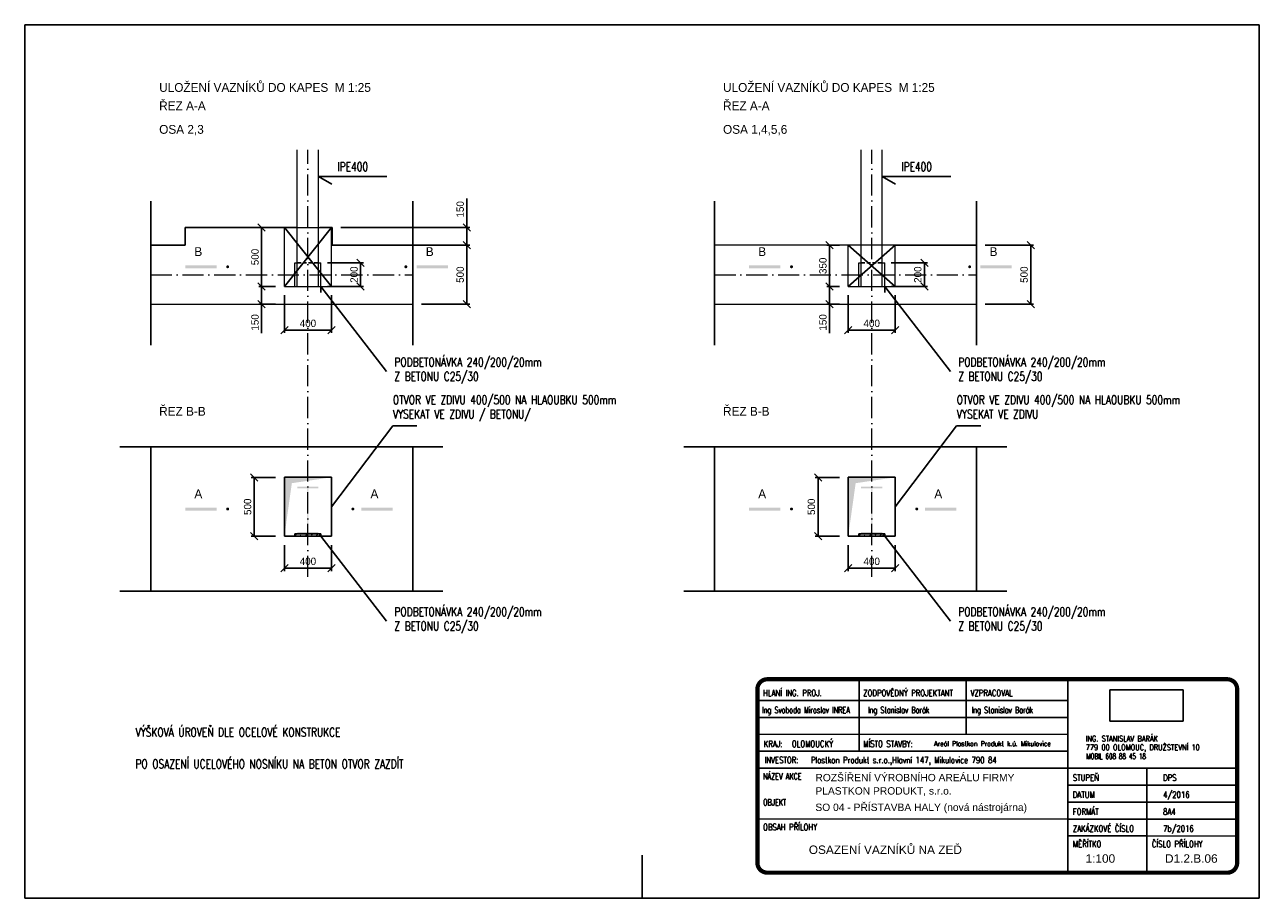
# Model space of a CAD drawing. Header units: millimetres. Extents: x 12109 to 22609, y 4673 to 12098.
import ezdxf

# ---------------------------------------------------------------- set-up
doc = ezdxf.new("R2010")
doc.units = ezdxf.units.MM
doc.header["$LTSCALE"] = 50
for name, pattern in [('ACAD_ISO10W100', [18, 12, -3, 0, -3]), ('XKITLINE00', [0]), ('ČÁRKOVANÁ2', [9.525, 6.35, -3.175])]:
    doc.linetypes.add(name, pattern=pattern)
for name, color, linetype in [('CARKOVANA', 4, 'ČÁRKOVANÁ2'), ('KOTY', 4, 'Continuous'), ('OCEL', 6, 'Continuous'), ('POPIS', 6, 'Continuous')]:
    doc.layers.add(name, color=color, linetype=linetype)
doc.layers.add('Mřížka', color=4, linetype='ACAD_ISO10W100', lineweight=0)
doc.layers.add('Položka', color=1, linetype='Continuous', lineweight=0)
doc.styles.add('Arch-Dim', font='romans.shx', dxfattribs={"width": 0.75})
doc.styles.add('ARIAL', font='ARIAL.TTF')
doc.styles.add('STATIKA', font='ROMANS.SHX')
doc.dimstyles.new('ISO-25', dxfattribs={"dimscale": 25, "dimtxt": 2.5, "dimasz": 2.5, "dimexe": 1, "dimexo": 3, "dimgap": 1, "dimtad": 3, "dimdec": 0, "dimtxsty": 'Standard', "dimblk": 'OBLIQUE', "dimcen": 2.5, "dimclrd": 256, "dimclre": 256, "dimclrt": 256, "dimadec": 0, "dimazin": 0, "dimtfac": 1, "dimtdec": 0, "dimtmove": 0, "dimatfit": 3, "dimfxl": 0, "dimlwd": -1, "dimlwe": -1, "dimarcsym": 0})
picture_1 = doc.add_image_def('image1.jpg', size_in_pixel=(945, 405))
pattern_1 = [(45, (0, 441.107), (-44.90128, 44.90128), []), (45, (44.9, 441.107), (-44.90128, 44.90128), [31.75, -15.875])]
pattern_2 = [(45, (4795.21, 441.107), (-44.90128, 44.90128), []), (45, (4840.113, 441.107), (-44.90128, 44.90128), [31.75, -15.875])]

# ---------------------------------------------------------------- blocks, each defined once
blk = doc.blocks.new('A$C7C0A6E1A')
at = {"color": 7, "style": 'STATIKA'}
for s, width, p in [('ING. STANISLAV BARÁK', 0.7, (-38, 1206)), ('779 00 OLOMOUC, DRUŽSTEVNÍ 10', 0.7, (-38, 606)), ('MOBIL 608 88 45 18', 0.6, (-1, 0))]:
    blk.add_text(s, height=384, dxfattribs=dict(at, width=width)).set_placement(p)
image = blk.add_image(picture_1, insert=(1597, 2576), size_in_units=(5000, 2143))
image.dxf.flags = 7
blk = doc.blocks.new('_Oblique')
at = {"color": 0, "linetype": 'ByBlock', "lineweight": -2}
blk.add_line((-0.5, -0.5), (0.5, 0.5), dxfattribs=at)
blk = doc.blocks.new('*D10')
at = {"layer": 'Defpoints', "color": 0}
for p in [(15409, 10224), (15870, 10224), (15409, 9724)]:
    blk.add_point(p, dxfattribs=at)
at = {"layer": 'KOTY'}
for p, q in [((15484, 10224), (15895, 10224)), ((15870, 9724), (15870, 10224)), ((15484, 9724), (15895, 9724))]:
    blk.add_line(p, q, dxfattribs=at)
at = {"layer": 'KOTY', "xscale": 62.5, "yscale": 62.5, "zscale": 62.5}
for p, rotation in [((15870, 10224), 90), ((15870, 9724), 270)]:
    blk.add_blockref('_Oblique', p, dxfattribs=dict(at, rotation=rotation))
at = {"layer": 'KOTY', "insert": (15813, 9974), "char_height": 62.5, "attachment_point": 5, "rotation": 90}
blk.add_mtext('500', dxfattribs=at)
blk = doc.blocks.new('*D11')
at = {"layer": 'Defpoints', "color": 0}
for p in [(14723, 10374), (15870, 10374), (14899, 10224)]:
    blk.add_point(p, dxfattribs=at)
at = {"layer": 'KOTY'}
for p, q in [((15870, 10374), (15870, 10622)), ((14798, 10374), (15895, 10374)), ((15870, 10224), (15870, 10374)), ((14974, 10224), (15895, 10224))]:
    blk.add_line(p, q, dxfattribs=at)
at = {"layer": 'KOTY', "xscale": 62.5, "yscale": 62.5, "zscale": 62.5}
for p, rotation in [((15870, 10374), 90), ((15870, 10224), 270)]:
    blk.add_blockref('_Oblique', p, dxfattribs=dict(at, rotation=rotation))
at = {"layer": 'KOTY', "insert": (15813, 10529), "char_height": 62.5, "attachment_point": 5, "rotation": 90}
blk.add_mtext('150', dxfattribs=at)
blk = doc.blocks.new('*D12')
at = {"layer": 'Defpoints', "color": 0}
for p in [(14318, 9874), (14718, 9874), (14718, 9503)]:
    blk.add_point(p, dxfattribs=at)
at = {"layer": 'KOTY'}
for p, q in [((14318, 9799), (14318, 9478)), ((14718, 9799), (14718, 9478)), ((14318, 9503), (14718, 9503))]:
    blk.add_line(p, q, dxfattribs=at)
at = {"layer": 'KOTY', "xscale": 62.5, "yscale": 62.5, "zscale": 62.5, "rotation": 180}
blk.add_blockref('_Oblique', (14318, 9503), dxfattribs=at)
at = {"layer": 'KOTY', "xscale": 62.5, "yscale": 62.5, "zscale": 62.5}
blk.add_blockref('_Oblique', (14718, 9503), dxfattribs=at)
at = {"layer": 'KOTY', "insert": (14518, 9560), "char_height": 62.5, "attachment_point": 5}
blk.add_mtext('400', dxfattribs=at)
blk = doc.blocks.new('*D13')
at = {"layer": 'Defpoints', "color": 0}
for p in [(14124, 10374), (14293, 10374), (14293, 9874)]:
    blk.add_point(p, dxfattribs=at)
at = {"layer": 'KOTY'}
for p, q in [((14218, 10374), (14099, 10374)), ((14124, 9874), (14124, 10374)), ((14218, 9874), (14099, 9874))]:
    blk.add_line(p, q, dxfattribs=at)
at = {"layer": 'KOTY', "xscale": 62.5, "yscale": 62.5, "zscale": 62.5}
for p, rotation in [((14124, 10374), 90), ((14124, 9874), 270)]:
    blk.add_blockref('_Oblique', p, dxfattribs=dict(at, rotation=rotation))
at = {"layer": 'KOTY', "insert": (14068, 10124), "char_height": 62.5, "attachment_point": 5, "rotation": 90}
blk.add_mtext('500', dxfattribs=at)
blk = doc.blocks.new('*D14')
at = {"layer": 'Defpoints', "color": 0}
for p in [(14318, 8251), (14061, 7751), (14318, 7751)]:
    blk.add_point(p, dxfattribs=at)
at = {"layer": 'KOTY'}
for p, q in [((14243, 8251), (14036, 8251)), ((14061, 8251), (14061, 7751)), ((14243, 7751), (14036, 7751))]:
    blk.add_line(p, q, dxfattribs=at)
at = {"layer": 'KOTY', "xscale": 62.5, "yscale": 62.5, "zscale": 62.5}
for p, rotation in [((14061, 8251), 90), ((14061, 7751), 270)]:
    blk.add_blockref('_Oblique', p, dxfattribs=dict(at, rotation=rotation))
at = {"layer": 'KOTY', "insert": (14005, 8001), "char_height": 62.5, "attachment_point": 5, "rotation": 90}
blk.add_mtext('500', dxfattribs=at)
blk = doc.blocks.new('*D15')
at = {"layer": 'Defpoints', "color": 0}
for p in [(14318, 7751), (14718, 7751), (14718, 7480)]:
    blk.add_point(p, dxfattribs=at)
at = {"layer": 'KOTY'}
for p, q in [((14318, 7676), (14318, 7455)), ((14718, 7676), (14718, 7455)), ((14318, 7480), (14718, 7480))]:
    blk.add_line(p, q, dxfattribs=at)
at = {"layer": 'KOTY', "xscale": 62.5, "yscale": 62.5, "zscale": 62.5, "rotation": 180}
blk.add_blockref('_Oblique', (14318, 7480), dxfattribs=at)
at = {"layer": 'KOTY', "xscale": 62.5, "yscale": 62.5, "zscale": 62.5}
blk.add_blockref('_Oblique', (14718, 7480), dxfattribs=at)
at = {"layer": 'KOTY', "insert": (14518, 7537), "char_height": 62.5, "attachment_point": 5}
blk.add_mtext('400', dxfattribs=at)
blk = doc.blocks.new('*D16')
at = {"layer": 'Defpoints', "color": 0}
for p in [(14608, 10074), (14608, 9874), (14966, 9874)]:
    blk.add_point(p, dxfattribs=at)
at = {"layer": 'KOTY'}
for p, q in [((14683, 10074), (14991, 10074)), ((14966, 10074), (14966, 9874)), ((14683, 9874), (14991, 9874))]:
    blk.add_line(p, q, dxfattribs=at)
at = {"layer": 'KOTY', "xscale": 62.5, "yscale": 62.5, "zscale": 62.5}
for p, rotation in [((14966, 10074), 90), ((14966, 9874), 270)]:
    blk.add_blockref('_Oblique', p, dxfattribs=dict(at, rotation=rotation))
at = {"layer": 'KOTY', "insert": (14910, 9974), "char_height": 62.5, "attachment_point": 5, "rotation": 90}
blk.add_mtext('200', dxfattribs=at)
blk = doc.blocks.new('*D23')
at = {"layer": 'Defpoints', "color": 0}
for p in [(19403, 10074), (19403, 9874), (19761, 9874)]:
    blk.add_point(p, dxfattribs=at)
at = {"layer": 'KOTY'}
for p, q in [((19478, 10074), (19786, 10074)), ((19761, 10074), (19761, 9874)), ((19478, 9874), (19786, 9874))]:
    blk.add_line(p, q, dxfattribs=at)
at = {"layer": 'KOTY', "xscale": 62.5, "yscale": 62.5, "zscale": 62.5}
for p, rotation in [((19761, 10074), 90), ((19761, 9874), 270)]:
    blk.add_blockref('_Oblique', p, dxfattribs=dict(at, rotation=rotation))
at = {"layer": 'KOTY', "insert": (19705, 9974), "char_height": 62.5, "attachment_point": 5, "rotation": 90}
blk.add_mtext('200', dxfattribs=at)
blk = doc.blocks.new('*D22')
at = {"layer": 'Defpoints', "color": 0}
for p in [(19113, 7751), (19513, 7751), (19513, 7480)]:
    blk.add_point(p, dxfattribs=at)
at = {"layer": 'KOTY'}
for p, q in [((19113, 7676), (19113, 7455)), ((19513, 7676), (19513, 7455)), ((19113, 7480), (19513, 7480))]:
    blk.add_line(p, q, dxfattribs=at)
at = {"layer": 'KOTY', "xscale": 62.5, "yscale": 62.5, "zscale": 62.5, "rotation": 180}
blk.add_blockref('_Oblique', (19113, 7480), dxfattribs=at)
at = {"layer": 'KOTY', "xscale": 62.5, "yscale": 62.5, "zscale": 62.5}
blk.add_blockref('_Oblique', (19513, 7480), dxfattribs=at)
at = {"layer": 'KOTY', "insert": (19313, 7537), "char_height": 62.5, "attachment_point": 5}
blk.add_mtext('400', dxfattribs=at)
blk = doc.blocks.new('*D21')
at = {"layer": 'Defpoints', "color": 0}
for p in [(19113, 8251), (18857, 7751), (19113, 7751)]:
    blk.add_point(p, dxfattribs=at)
at = {"layer": 'KOTY'}
for p, q in [((19038, 8251), (18832, 8251)), ((18857, 8251), (18857, 7751)), ((19038, 7751), (18832, 7751))]:
    blk.add_line(p, q, dxfattribs=at)
at = {"layer": 'KOTY', "xscale": 62.5, "yscale": 62.5, "zscale": 62.5}
for p, rotation in [((18857, 8251), 90), ((18857, 7751), 270)]:
    blk.add_blockref('_Oblique', p, dxfattribs=dict(at, rotation=rotation))
at = {"layer": 'KOTY', "insert": (18800, 8001), "char_height": 62.5, "attachment_point": 5, "rotation": 90}
blk.add_mtext('500', dxfattribs=at)
blk = doc.blocks.new('*D19')
at = {"layer": 'Defpoints', "color": 0}
for p in [(19113, 9874), (19513, 9874), (19513, 9503)]:
    blk.add_point(p, dxfattribs=at)
at = {"layer": 'KOTY'}
for p, q in [((19113, 9799), (19113, 9478)), ((19513, 9799), (19513, 9478)), ((19113, 9503), (19513, 9503))]:
    blk.add_line(p, q, dxfattribs=at)
at = {"layer": 'KOTY', "xscale": 62.5, "yscale": 62.5, "zscale": 62.5, "rotation": 180}
blk.add_blockref('_Oblique', (19113, 9503), dxfattribs=at)
at = {"layer": 'KOTY', "xscale": 62.5, "yscale": 62.5, "zscale": 62.5}
blk.add_blockref('_Oblique', (19513, 9503), dxfattribs=at)
at = {"layer": 'KOTY', "insert": (19313, 9560), "char_height": 62.5, "attachment_point": 5}
blk.add_mtext('400', dxfattribs=at)
blk = doc.blocks.new('*D17')
at = {"layer": 'Defpoints', "color": 0}
for p in [(20204, 10224), (20665, 10224), (20204, 9724)]:
    blk.add_point(p, dxfattribs=at)
at = {"layer": 'KOTY'}
for p, q in [((20279, 10224), (20690, 10224)), ((20665, 9724), (20665, 10224)), ((20279, 9724), (20690, 9724))]:
    blk.add_line(p, q, dxfattribs=at)
at = {"layer": 'KOTY', "xscale": 62.5, "yscale": 62.5, "zscale": 62.5}
for p, rotation in [((20665, 10224), 90), ((20665, 9724), 270)]:
    blk.add_blockref('_Oblique', p, dxfattribs=dict(at, rotation=rotation))
at = {"layer": 'KOTY', "insert": (20609, 9974), "char_height": 62.5, "attachment_point": 5, "rotation": 90}
blk.add_mtext('500', dxfattribs=at)
blk = doc.blocks.new('*D24')
at = {"layer": 'Defpoints', "color": 0}
for p in [(18955, 10224), (19113, 10224), (19113, 9874)]:
    blk.add_point(p, dxfattribs=at)
at = {"layer": 'KOTY'}
for p, q in [((19038, 10224), (18930, 10224)), ((18955, 9874), (18955, 10224)), ((19038, 9874), (18930, 9874))]:
    blk.add_line(p, q, dxfattribs=at)
at = {"layer": 'KOTY', "xscale": 62.5, "yscale": 62.5, "zscale": 62.5}
for p, rotation in [((18955, 10224), 90), ((18955, 9874), 270)]:
    blk.add_blockref('_Oblique', p, dxfattribs=dict(at, rotation=rotation))
at = {"layer": 'KOTY', "insert": (18898, 10049), "char_height": 62.5, "attachment_point": 5, "rotation": 90}
blk.add_mtext('350', dxfattribs=at)
blk = doc.blocks.new('*D25')
at = {"layer": 'Defpoints', "color": 0}
for p in [(19113, 9874), (18955, 9724), (19113, 9724)]:
    blk.add_point(p, dxfattribs=at)
at = {"layer": 'KOTY'}
for p, q in [((19038, 9874), (18930, 9874)), ((18955, 9874), (18955, 9724)), ((19038, 9724), (18930, 9724)), ((18955, 9724), (18955, 9476))]:
    blk.add_line(p, q, dxfattribs=at)
at = {"layer": 'KOTY', "xscale": 62.5, "yscale": 62.5, "zscale": 62.5}
for p, rotation in [((18955, 9874), 90), ((18955, 9724), 270)]:
    blk.add_blockref('_Oblique', p, dxfattribs=dict(at, rotation=rotation))
at = {"layer": 'KOTY', "insert": (18898, 9568), "char_height": 62.5, "attachment_point": 5, "rotation": 90}
blk.add_mtext('150', dxfattribs=at)
blk = doc.blocks.new('*D26')
at = {"layer": 'Defpoints', "color": 0}
for p in [(14318, 9874), (14124, 9724), (14318, 9724)]:
    blk.add_point(p, dxfattribs=at)
at = {"layer": 'KOTY'}
for p, q in [((14243, 9874), (14099, 9874)), ((14124, 9874), (14124, 9724)), ((14243, 9724), (14099, 9724)), ((14124, 9724), (14124, 9476))]:
    blk.add_line(p, q, dxfattribs=at)
at = {"layer": 'KOTY', "xscale": 62.5, "yscale": 62.5, "zscale": 62.5}
for p, rotation in [((14124, 9874), 90), ((14124, 9724), 270)]:
    blk.add_blockref('_Oblique', p, dxfattribs=dict(at, rotation=rotation))
at = {"layer": 'KOTY', "insert": (14068, 9568), "char_height": 62.5, "attachment_point": 5, "rotation": 90}
blk.add_mtext('150', dxfattribs=at)

msp = doc.modelspace()

# ---------------------------------------------------------------- hatches: boundary and pattern name
at = {"layer": 'KOTY'}
h = msp.add_hatch(dxfattribs=at)
h.set_pattern_fill('ANSI33', color=256, scale=10, style=0)
h.set_pattern_definition(pattern_1)
h.paths.add_polyline_path([(14517.8, 7771.4), (14407.8, 7771.4), (14407.8, 7751.4), (14517.8, 7751.4)])
h = msp.add_hatch(dxfattribs=at)
h.set_pattern_fill('ANSI33', color=256, scale=25, style=0)
h.set_pattern_definition([(45, (0, 441.1), (-112.2532, 112.2532), []), (45, (112.25, 441.1), (-112.2532, 112.2532), [79.375, -39.6875])])
h.paths.add_polyline_path([(14627.8, 7771.4), (14517.8, 7771.4), (14517.8, 7751.4), (14627.8, 7751.4)])
h = msp.add_hatch(dxfattribs=at)
h.set_pattern_fill('ANSI33', color=256, scale=10, style=0)
h.set_pattern_definition(pattern_1)
h.paths.add_polyline_path([(14627.8, 7771.4), (14517.8, 7771.4), (14517.8, 7751.4), (14627.8, 7751.4)])
h = msp.add_hatch(dxfattribs=at)
h.set_pattern_fill('ANSI33', color=256, scale=10, style=0)
h.set_pattern_definition(pattern_2)
h.paths.add_polyline_path([(19313, 7771.4), (19203, 7771.4), (19203, 7751.4), (19313, 7751.4)])
h = msp.add_hatch(dxfattribs=at)
h.set_pattern_fill('ANSI33', color=256, scale=10, style=0)
h.set_pattern_definition(pattern_2)
h.paths.add_polyline_path([(19423, 7771.4), (19313, 7771.4), (19313, 7751.4), (19423, 7751.4)])
h = msp.add_hatch(dxfattribs=at)
h.set_pattern_fill('ANSI33', color=256, scale=25, style=0)
h.set_pattern_definition([(45, (4795.21, 441.1), (-112.2532, 112.2532), []), (45, (4907.47, 441.1), (-112.2532, 112.2532), [79.375, -39.6875])])
h.paths.add_polyline_path([(19423, 7771.4), (19313, 7771.4), (19313, 7751.4), (19423, 7751.4)])

# ---------------------------------------------------------------- linework, layer by layer
for p, q in [((22609.1, 12098.3), (12109.1, 12098.3)), ((12109.1, 12098.3), (12109.1, 4673.3)), ((22609.1, 12098.3), (22609.1, 4673.3)), ((14717.8, 8251.4), (14317.8, 8251.4)), ((14317.8, 8251.4), (14317.8, 7751.4)), ((14717.8, 8251.4), (14717.8, 7751.4)), ((19113, 8251.4), (19113, 7751.4)), ((19513, 8251.4), (19113, 8251.4)), ((19513, 8251.4), (19513, 7751.4)), ((14627.8, 7771.4), (14407.8, 7771.4)), ((14407.8, 7771.4), (14407.8, 7751.4)), ((14627.8, 7771.4), (14627.8, 7751.4)), ((19203, 7771.4), (19203, 7751.4)), ((19423, 7771.4), (19203, 7771.4)), ((19423, 7771.4), (19423, 7751.4)), ((14717.8, 7751.4), (14317.8, 7751.4)), ((19513, 7751.4), (19113, 7751.4)), ((21652.8, 5202.9), (20980.8, 5203)), ((17359.1, 5039.3), (17359.1, 4673.3)), ((22609.1, 4673.3), (12109.1, 4673.3))]:
    msp.add_line(p, q)
at = {"lineweight": 15, "ltscale": 75}
for p, q in [((14427.8, 9873.7), (14427.8, 11034.7)), ((14607.8, 9873.7), (14607.8, 11034.7)), ((19223, 9873.7), (19223, 11034.7)), ((19403, 9873.7), (19403, 11034.7)), ((14317.8, 9873.7), (14317.8, 10373.7)), ((14717.8, 9873.7), (14717.8, 10373.7)), ((19113, 9873.7), (19113, 10223.7)), ((19513, 9873.7), (19513, 10223.7)), ((14407.8, 10073.7), (14427.8, 10073.7)), ((14407.8, 9873.7), (14407.8, 10073.7)), ((14607.8, 10073.7), (14627.8, 10073.7)), ((14627.8, 9873.7), (14627.8, 10073.7)), ((19203, 9873.7), (19203, 10073.7)), ((19203, 10073.7), (19223, 10073.7)), ((19403, 10073.7), (19423, 10073.7)), ((19423, 9873.7), (19423, 10073.7)), ((14317.8, 9873.7), (14717.8, 9873.7)), ((14427.8, 9873.7), (14607.8, 9873.7)), ((19113, 9873.7), (19513, 9873.7)), ((19223, 9873.7), (19403, 9873.7))]:
    msp.add_line(p, q, dxfattribs=at)
at = {"color": 7}
for p, q in [((19204.8, 6523), (19204.8, 6067)), ((20116.8, 6523), (20116.8, 6067)), ((18352.6, 6355), (20980.8, 6355)), ((18352.6, 6211), (20980.8, 6211)), ((19204.8, 6067), (19204.8, 5923)), ((18340.8, 5923), (20980.8, 5923)), ((21652.8, 5202.9), (21652.8, 5779)), ((21652.8, 5202.9), (21652.8, 5779)), ((22420.8, 5635), (20980.8, 5635)), ((22420.8, 5491), (20980.8, 5491)), ((22420.8, 5347), (20980.8, 5347))]:
    msp.add_line(p, q, dxfattribs=at)
at = {"color": 2, "const_width": 36}
msp.add_lwpolyline([(18340.8, 6451), (18340.8, 4975, 0.4142136), (18424.8, 4891), (22336.8, 4891, 0.4142136), (22420.8, 4975), (22420.8, 6451, 0.4142136), (22336.8, 6535), (18424.8, 6535, 0.4142136)], format="xyb", close=True, dxfattribs=at)
at = {"color": 2, "const_width": 12}
for points in [[(18340.8, 5779), (20980.8, 5779), (20980.8, 6535)], [(18340.8, 6067), (20980.8, 6067)], [(20980.8, 4891), (20980.8, 5779), (22420.8, 5779)], [(20980.8, 5347), (18340.8, 5347.1)], [(22420.8, 5203), (21652.8, 5202.9), (21652.8, 4891)]]:
    msp.add_lwpolyline(points, dxfattribs=at)
at = {"layer": 'CARKOVANA', "ltscale": 0.1}
for p, q in [((14427.8, 10073.7), (14607.8, 10073.7)), ((19223, 10073.7), (19403, 10073.7))]:
    msp.add_line(p, q, dxfattribs=at)
at = {"layer": 'KOTY'}
for p, q in [((15189.1, 10808), (14607.8, 10808)), ((14607.8, 10808), (14720.7, 10742.8)), ((19403, 10808), (19515.9, 10742.8)), ((19984.3, 10808), (19403, 10808)), ((13180.6, 10598.3), (13180.6, 9373.3)), ((15408.8, 10598.3), (15408.8, 9373.3)), ((17975.8, 10598.3), (17975.8, 9373.3)), ((20204.1, 10598.3), (20204.1, 9373.3)), ((14717.8, 9873.7), (14317.8, 10373.7)), ((14717.8, 10373.7), (14317.8, 9873.7)), ((19113, 9873.7), (19513, 10223.7)), ((19513, 9873.7), (19113, 10223.7)), ((14627.8, 9873.7), (15186.2, 9152)), ((14627.8, 9873.7), (14627.8, 9823)), ((19423, 9873.7), (19423, 9823)), ((19423, 9873.7), (19981.4, 9152)), ((14717.8, 8001.4), (15239.7, 8689.3)), ((15239.7, 8689.3), (15445.1, 8689.3)), ((19513, 8001.4), (20034.9, 8689.3)), ((20034.9, 8689.3), (20240.3, 8689.3)), ((12919.1, 8509.4), (15665.3, 8509.4)), ((13180.6, 8509.4), (13180.6, 7284.5)), ((15408.8, 8509.4), (15408.8, 7284.5)), ((17714.3, 8509.4), (20460.5, 8509.4)), ((17975.8, 8509.4), (17975.8, 7284.5)), ((20204.1, 8509.4), (20204.1, 7284.5)), ((14627.8, 7751.4), (15186.2, 7029.7)), ((19423, 7751.4), (19981.4, 7029.7)), ((12919.1, 7284.5), (15665.3, 7284.5)), ((17714.3, 7284.5), (20460.5, 7284.5))]:
    msp.add_line(p, q, dxfattribs=at)
for points in [[(14317.8, 7751.4), (14381, 8201.5), (14317.8, 8251.4), (14717.8, 8251.4)], [(19113, 7751.4), (19176.2, 8201.5), (19113, 8251.4), (19513, 8251.4)]]:
    msp.add_solid(points, dxfattribs=at)
at = {"layer": 'Mřížka', "lineweight": 15, "ltscale": 0.3}
for p, q in [((14517.8, 7404.6), (14517.8, 11034.7)), ((19313, 7404.6), (19313, 11034.7)), ((13180.6, 9973.7), (15408.8, 9973.7)), ((17975.8, 9973.7), (20204.1, 9973.7))]:
    msp.add_line(p, q, dxfattribs=at)
at = {"layer": 'OCEL'}
for points in [[(14427.8, 8171.4), (14427.8, 8157.4), (14607.8, 8171.4), (14607.8, 8157.4)], [(14513.5, 7771.4), (14522.1, 7771.4), (14513.5, 8171.4), (14522.1, 8171.4)], [(19223, 8171.4), (19223, 8157.4), (19403, 8171.4), (19403, 8157.4)], [(19308.7, 7771.4), (19317.3, 7771.4), (19308.7, 8171.4), (19317.3, 8171.4)], [(14427.8, 7785.4), (14427.8, 7771.4), (14607.8, 7785.4), (14607.8, 7771.4)], [(19223, 7785.4), (19223, 7771.4), (19403, 7785.4), (19403, 7771.4)]]:
    msp.add_trace(points, dxfattribs=at)
at = {"layer": 'Položka', "linetype": 'XKITLINE00', "lineweight": 0}
for p, q in [((13472.8, 10373.7), (13472.8, 10223.7)), ((14417.8, 10373.7), (13472.8, 10373.7)), ((13472.8, 10373.7), (13472.8, 10223.7)), ((14417.8, 10373.7), (13472.8, 10373.7)), ((13472.8, 10373.7), (14722.8, 10373.7)), ((13472.8, 10223.7), (13472.8, 10373.7)), ((13472.8, 10373.7), (14722.8, 10373.7)), ((13472.8, 10223.7), (13472.8, 10373.7)), ((14722.8, 10373.7), (14617.8, 10373.7)), ((14722.8, 10373.7), (14617.8, 10373.7)), ((14722.8, 10223.7), (14722.8, 10373.7)), ((14722.8, 10223.7), (14722.8, 10373.7)), ((14722.8, 10373.7), (14722.8, 10223.7)), ((14722.8, 10373.7), (14722.8, 10223.7)), ((13472.8, 10223.7), (13180.6, 10223.7)), ((13472.8, 10223.7), (13180.6, 10223.7)), ((13180.6, 10223.7), (13472.8, 10223.7)), ((13180.6, 10223.7), (13472.8, 10223.7)), ((15408.8, 10223.7), (14722.8, 10223.7)), ((15408.8, 10223.7), (14722.8, 10223.7)), ((14722.8, 10223.7), (15408.8, 10223.7)), ((14722.8, 10223.7), (15408.8, 10223.7)), ((20204.1, 10223.7), (17975.8, 10223.7)), ((19518, 10223.7), (20204.1, 10223.7)), ((19518, 10223.7), (20204.1, 10223.7)), ((20204.1, 10223.7), (19518, 10223.7)), ((13180.6, 9723.7), (15408.8, 9723.7)), ((13180.6, 9723.7), (15408.8, 9723.7)), ((17975.8, 9723.7), (20204.1, 9723.7)), ((17975.8, 9723.7), (20204.1, 9723.7))]:
    msp.add_line(p, q, dxfattribs=at)
at = {"layer": 'POPIS', "const_width": 12.5}
for points in [[(13829.1, 10040.8, 1), (13841.6, 10040.8, 1)], [(15344.4, 10040.8, 1), (15356.9, 10040.8, 1)], [(18624.3, 10040.8, 1), (18636.8, 10040.8, 1)], [(20139.6, 10040.8, 1), (20152.1, 10040.8, 1)], [(13829.1, 7982.2, 1), (13841.6, 7982.2, 1)], [(14894.1, 7982.2, 1), (14906.6, 7982.2, 1)], [(18624.3, 7982.2, 1), (18636.8, 7982.2, 1)], [(19689.3, 7982.2, 1), (19701.8, 7982.2, 1)]]:
    msp.add_lwpolyline(points, format="xyb", close=True, dxfattribs=at)
at = {"layer": 'POPIS'}
for points in [[(13473.9, 10052.6), (13473.9, 10027.6), (13740.9, 10052.6), (13740.9, 10027.6)], [(15441.7, 10052.6), (15441.7, 10027.6), (15708.7, 10052.6), (15708.7, 10027.6)], [(18269.1, 10052.6), (18269.1, 10027.6), (18536.1, 10052.6), (18536.1, 10027.6)], [(20236.9, 10052.6), (20236.9, 10027.6), (20503.9, 10052.6), (20503.9, 10027.6)], [(13473.9, 7993.9), (13473.9, 7968.9), (13740.9, 7993.9), (13740.9, 7968.9)], [(14971.6, 7993.9), (14971.6, 7968.9), (15238.6, 7993.9), (15238.6, 7968.9)], [(18269.1, 7993.9), (18269.1, 7968.9), (18536.1, 7993.9), (18536.1, 7968.9)], [(19766.8, 7993.9), (19766.8, 7968.9), (20033.8, 7993.9), (20033.8, 7968.9)]]:
    msp.add_trace(points, dxfattribs=at)

# ---------------------------------------------------------------- block references
at = {"layer": 'POPIS', "xscale": 0.125, "yscale": 0.125, "zscale": 0.125}
msp.add_blockref('A$C7C0A6E1A', (21137.6, 5856.1), dxfattribs=at)

# ---------------------------------------------------------------- texts
at = {"color": 2, "style": 'STATIKA'}
for s, width, p in [('HLANÍ ING. PROJ.', 0.8, (18388.6, 6391)), ('ZODPOVĚDNÝ PROJEKTANT', 0.8, (19240.8, 6391)), ('VZPRACOVAL', 0.8, (20152.8, 6391)), ('Ing Svoboda Miroslav INREA', 0.7, (18379.2, 6247)), ('Ing Stanislav Barák', 0.7, (19280.4, 6247)), ('Ing Stanislav Barák', 0.7, (20162.1, 6247)), ('KRAJ:', 0.8, (18394.2, 5959)), ('MÍSTO STAVBY:', 0.8, (19240.8, 5959)), ('Plastkon Produkt s.r.o.,Hlavní 147, Mikulovice 790 84', 0.8, (18795.1, 5821)), ('INVESTOR:', 0.8, (18400.8, 5821)), ('NÁZEV AKCE', 0.7, (18388.8, 5683)), ('STUPEŇ', 0.8, (21022.8, 5671)), ('DPS', 0.8, (21790.8, 5671)), ('DATUM', 0.8, (21022.8, 5527)), ('OBJEKT', 0.7, (18388.8, 5462.1)), ('FORMÁT', 0.8, (21022.8, 5383)), ('OBSAH PŘÍLOHY', 0.8, (18388.8, 5251.1)), ('ZAKÁZKOVÉ ČÍSLO', 0.8, (21022.8, 5239)), ('MĚŘÍTKO', 0.8, (21022.8, 5107)), ('ČÍSLO PŘÍLOHY', 0.8, (21694.8, 5106.9))]:
    msp.add_text(s, height=54, dxfattribs=dict(at, width=width)).set_placement(p)
at = {"color": 2, "style": 'STATIKA', "width": 0.8}
for s, height, p in [('OLOMOUCKÝ', 54, (18633.6, 5959)), ('Areál Plastkon Produkt k.ú. Mikulovice', 43.2, (19843.6, 5965.7)), ('4/2016', 54, (21790.8, 5527)), ('8A4', 54, (21790.8, 5383)), ('7b/2016', 54, (21790.8, 5239))]:
    msp.add_text(s, height=height, rotation=0, dxfattribs=at).set_placement(p)
at = {"layer": 'KOTY', "style": 'Arch-Dim', "width": 0.75}
for s, p in [('IPE400', (14769.3, 10854.3)), ('IPE400', (19564.5, 10854.3)), ('PODBETONÁVKA 240/200/20mm', (15254, 9193.3)), ('PODBETONÁVKA 240/200/20mm', (20049.2, 9193.3)), ('Z BETONU C25/30', (15254, 9071.9)), ('Z BETONU C25/30', (20049.2, 9071.9)), ('OTVOR VE ZDIVU 400/500 NA HLAOUBKU 500mm', (15240.5, 8872.5)), ('OTVOR VE ZDIVU 400/500 NA HLAOUBKU 500mm', (20035.7, 8872.5)), ('VYSEKAT VE ZDIVU / BETONU/', (15240.5, 8751)), ('VYSEKAT VE ZDIVU', (20035.7, 8751)), ('PODBETONÁVKA 240/200/20mm', (15254, 7071)), ('PODBETONÁVKA 240/200/20mm', (20049.2, 7071)), ('Z BETONU C25/30', (15254, 6949.6)), ('Z BETONU C25/30', (20049.2, 6949.6)), ('VÝŠKOVÁ ÚROVEŇ DLE OCELOVÉ KONSTRUKCE', (13051.7, 6047.5)), ('PO OSAZENÍ UCELOVÉHO NOSNÍKU NA BETON OTVOR ZAZDÍT', (13051.7, 5777.7))]:
    msp.add_text(s, height=75, dxfattribs=at).set_placement(p)
at = {"layer": 'POPIS'}
for s, p in [('ULOŽENÍ VAZNÍKŮ DO KAPES  M 1:25', (13253, 11527.6)), ('ULOŽENÍ VAZNÍKŮ DO KAPES  M 1:25', (18048.3, 11527.6)), ('ŘEZ A-A', (13253, 11371.9)), ('ŘEZ A-A', (18048.3, 11371.9)), ('OSA 2,3', (13253, 11171.2)), ('OSA 1,4,5,6', (18048.3, 11171.2)), ('B', (13552.4, 10132.4)), ('B', (15520.2, 10132.4)), ('B', (18347.6, 10132.4)), ('B', (20315.5, 10132.4)), ('ŘEZ B-B', (13253, 8775)), ('ŘEZ B-B', (18048.3, 8775)), ('A', (13552.4, 8073.7)), ('A', (15050.1, 8073.7)), ('A', (18347.6, 8073.7)), ('A', (19845.3, 8073.7))]:
    msp.add_text(s, height=75, dxfattribs=at).set_placement(p)
at = {"layer": 'POPIS', "color": 6, "style": 'ARIAL'}
for s, height, p in [('ROZŠÍŘENÍ VÝROBNÍHO AREÁLU FIRMY', 62.5, (18833.7, 5668)), ('OSAZENÍ VAZNÍKŮ NA ZEĎ', 72, (18777.9, 5049.9)), ('1:100', 72, (21131.5, 4975.4)), ('D1.2.B.06', 72, (21807.2, 4975.4))]:
    msp.add_text(s, height=height, rotation=0, dxfattribs=at).set_placement(p)
for s, p in [('PLASTKON PRODUKT, s.r.o.', (18833.7, 5555)), ('SO 04 - PŘÍSTAVBA HALY (nová nástrojárna)', (18833.7, 5415.5))]:
    msp.add_text(s, height=62.5, dxfattribs=at).set_placement(p)

# ---------------------------------------------------------------- dimensions: what is measured, and where the dimension line sits
at = {"layer": 'KOTY'}
for base, p1, p2, picture, middle in [((15869.6, 10373.7), (14899, 10223.7), (14722.8, 10373.7), '*D11', (15813.3, 10528.9)), ((14123.8, 10373.7), (14293.2, 9873.7), (14293.2, 10373.7), '*D13', (14067.5, 10123.7)), ((15869.6, 10223.7), (15408.8, 9723.7), (15408.8, 10223.7), '*D10', (15813.3, 9973.7)), ((18954.6, 10223.7), (19113, 9873.7), (19113, 10223.7), '*D24', (18898.3, 10048.7)), ((20664.8, 10223.7), (20204.1, 9723.7), (20204.1, 10223.7), '*D17', (20608.5, 9973.7)), ((14966.1, 9873.7), (14607.8, 10073.7), (14607.8, 9873.7), '*D16', (14909.8, 9973.7)), ((19761.3, 9873.7), (19403, 10073.7), (19403, 9873.7), '*D23', (19705, 9973.7)), ((14123.8, 9723.7), (14317.8, 9873.7), (14317.8, 9723.7), '*D26', (14067.5, 9568.5)), ((18954.6, 9723.7), (19113, 9873.7), (19113, 9723.7), '*D25', (18898.3, 9568.5)), ((14061.4, 7751.4), (14317.8, 8251.4), (14317.8, 7751.4), '*D14', (14005.1, 8001.4)), ((18856.6, 7751.4), (19113, 8251.4), (19113, 7751.4), '*D21', (18800.3, 8001.4))]:
    dim = msp.add_linear_dim(base=base, p1=p1, p2=p2, angle=90, dimstyle='ISO-25', dxfattribs=at)
    dim.commit()
    dim.dimension.update_dxf_attribs({"geometry": picture, "text_midpoint": middle})
for base, p1, p2, picture, middle in [((14717.8, 9503.3), (14317.8, 9873.7), (14717.8, 9873.7), '*D12', (14517.8, 9559.6)), ((19513, 9503.3), (19113, 9873.7), (19513, 9873.7), '*D19', (19313, 9559.6)), ((14717.8, 7480.3), (14317.8, 7751.4), (14717.8, 7751.4), '*D15', (14517.8, 7536.6)), ((19513, 7480.3), (19113, 7751.4), (19513, 7751.4), '*D22', (19313, 7536.6))]:
    dim = msp.add_linear_dim(base=base, p1=p1, p2=p2, dimstyle='ISO-25', dxfattribs=at)
    dim.commit()
    dim.dimension.update_dxf_attribs({"geometry": picture, "text_midpoint": middle})

doc.saveas('drawing.dxf')
